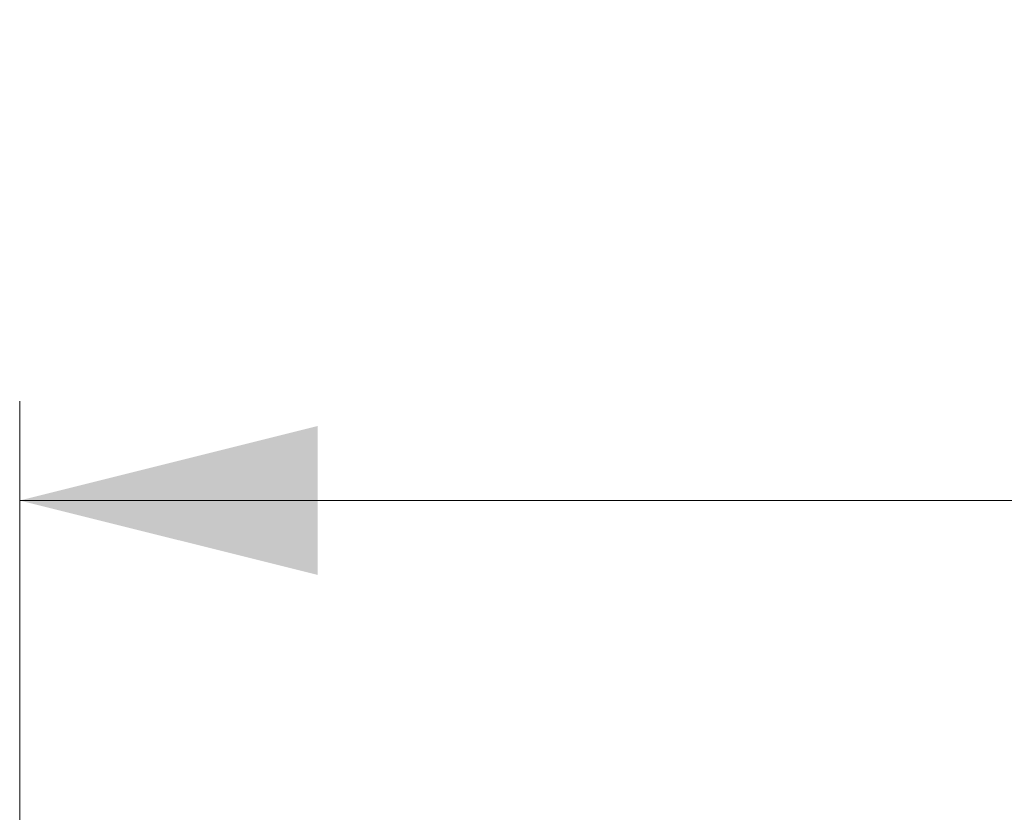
# Model space of a CAD drawing. Header units: millimetres. Extents: x 8 to 290, y 2 to 202.
# Tile 61 of 189: x 30 to 40, y 184 to 192. Entities that reach past the tile are written whole.
import ezdxf

# ---------------------------------------------------------------- set-up
doc = ezdxf.new("R2010")
doc.units = ezdxf.units.MM
doc.styles.add('SLDTEXTSTYLE2', font='TXT', dxfattribs={"width": 0.605})
doc.dimstyles.new('SLDDIMSTYLE1', dxfattribs={"dimtxt": 3.595646, "dimasz": 3, "dimexe": 0, "dimexo": 0.0625, "dimgap": 0.898912, "dimtad": 1, "dimlfac": 20, "dimrnd": 1e-09, "dimzin": 12, "dimdsep": 46, "dimtxsty": 'SLDTEXTSTYLE2', "dimsah": 1, "dimcen": 0.09, "dimadec": 0, "dimazin": 3, "dimtfac": 1, "dimtofl": 0, "dimtmove": 0, "dimatfit": 3, "dimfxl": 1, "dimfrac": 2, "dimtolj": 1, "dimtzin": 12, "dimarcsym": 0})

# ---------------------------------------------------------------- blocks, each defined once
blk = doc.blocks.new('_D_2')
at = {"color": 7, "linetype": 'Continuous', "lineweight": 0}
for p, q in [((29.8417, 177.8108), (29.8417, 188.0108)), ((141.5417, 178.0108), (141.5417, 188.0108)), ((141.5417, 187.0108), (29.8417, 187.0108))]:
    blk.add_line(p, q, dxfattribs=at)
at = {"color": 7, "linetype": 'Continuous', "lineweight": 18}
for points in [[(29.8417, 187.0108), (32.8417, 186.2608), (32.8417, 187.7608)], [(141.5417, 187.0108), (138.5417, 187.7608), (138.5417, 186.2608)]]:
    blk.add_solid(points, dxfattribs=at)
at = {"color": 7, "linetype": 'Continuous', "lineweight": 18, "insert": (80.2041, 191.7858), "char_height": 3.70417, "attachment_point": 1, "style": 'SLDTEXTSTYLE2'}
blk.add_mtext('2234', dxfattribs=at)

msp = doc.modelspace()

# ---------------------------------------------------------------- dimensions: what is measured, and where the dimension line sits
at = {"color": 7, "linetype": 'Continuous', "lineweight": 18}
dim = msp.add_linear_dim(base=(29.84172, 187.01084), p1=(141.54172, 177.01084), p2=(29.84172, 176.81084), dimstyle='SLDDIMSTYLE1', dxfattribs=at)
dim.commit()
dim.dimension.update_dxf_attribs({"geometry": '_D_2', "text_midpoint": (85.69172, 187.01084), "dimtype": 160})

doc.saveas('drawing.dxf')
